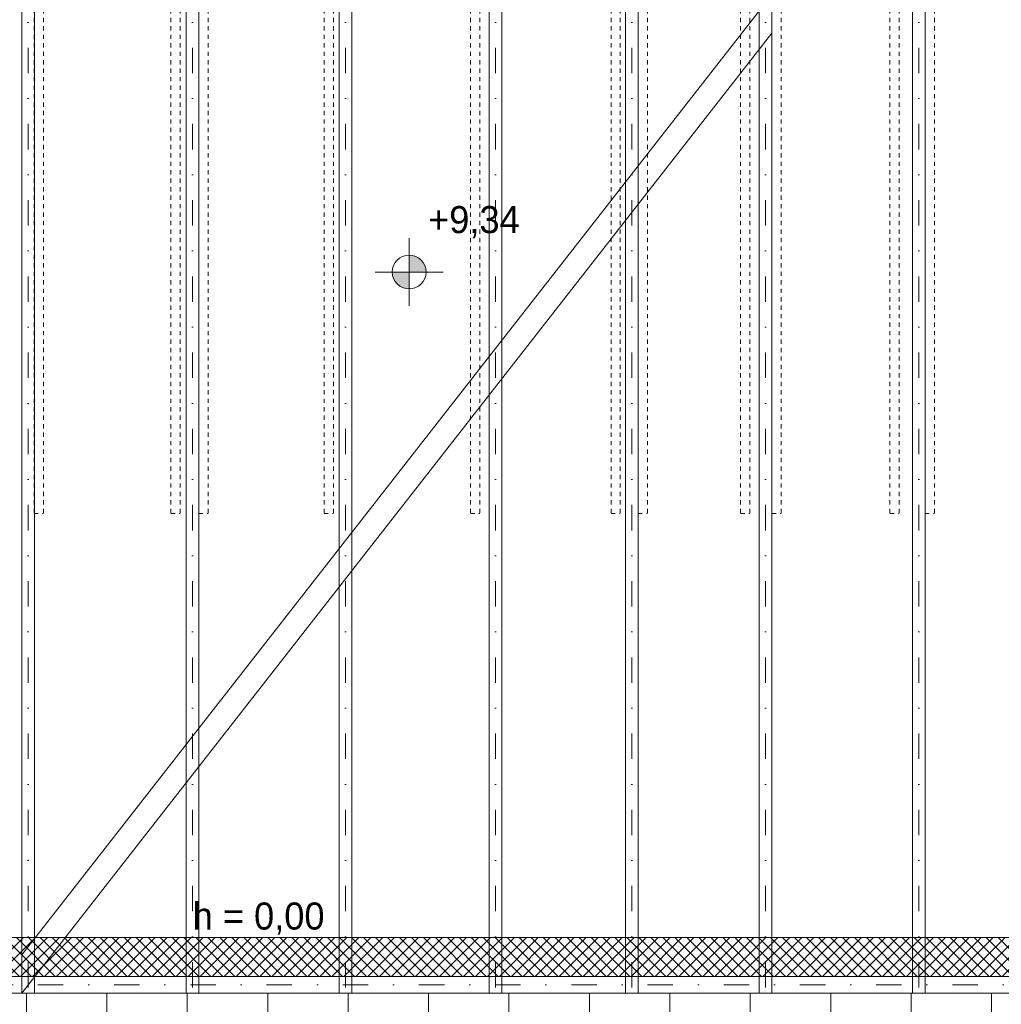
# Model space of a CAD drawing. Extents: x -438200 to -357500, y 15000 to 163871.
# Tile 139 of 148: x -429922 to -424125, y 148939 to 154755. Entities that reach past the tile are written whole.
import ezdxf

# ---------------------------------------------------------------- set-up
doc = ezdxf.new("R2010")
doc.units = 0
doc.header["$MEASUREMENT"] = 0
doc.linetypes.add('Dot & Dashed', pattern=[450, 150, -150, 0, -150])
doc.linetypes.add('Hidden Line', pattern=[50, 25, -25])
doc.layers.add('#podkład', color=252, linetype='Continuous')
doc.layers.add('INWENT RZĘDNE', color=252, linetype='Continuous')
for name, color, linetype, lineweight in [('Arch dachowki_Nr_Pióra__81', 252, 'Continuous', 9), ('Arch stropy_Nr_Pióra__3', 252, 'Continuous', 18), ('arch wypelnienia_Nr_Pióra__2', 252, 'Continuous', 13), ('INWENT KONST. DREWNIANA_Nr_Pióra__2', 252, 'Continuous', 13), ('INWENT KONST. DREWNIANA_Nr_Pióra__21', 252, 'Continuous', 9), ('INWENT RZĘDNE_Nr_Pióra__21', 252, 'Continuous', 9), ('INWENT WYMIARY_Nr_Pióra__21', 252, 'Continuous', 9)]:
    doc.layers.add(name, color=color, linetype=linetype, lineweight=lineweight)
doc.styles.add('GENERATED_STYLE_2', font='txt')

# ---------------------------------------------------------------- blocks, each defined once
blk = doc.blocks.new('Koty wysokościowe_47', base_point=(-427622.1, 136213.3))
at = {"layer": 'INWENT RZĘDNE_Nr_Pióra__21', "linetype": 'Continuous'}
for points in [[(-427622.1, 136213.3), (-427522.1, 136213.3), (-427529.7, 136251.5), (-427551.3, 136284), (-427583.8, 136305.7), (-427622.1, 136313.3)], [(-427622.1, 136213.3), (-427722.1, 136213.3), (-427714.4, 136175), (-427692.8, 136142.6), (-427660.3, 136120.9), (-427622.1, 136113.3)]]:
    blk.add_hatch(color=256, dxfattribs=at).paths.add_polyline_path(points, flags=0)
for p, q in [((-427622.1, 136013.3), (-427622.1, 136413.3)), ((-427822.1, 136213.3), (-427422.1, 136213.3))]:
    blk.add_line(p, q, dxfattribs=at)
blk.add_circle((-427622.1, 136213.3), 100, dxfattribs=at)
at = {"layer": 'INWENT RZĘDNE_Nr_Pióra__21', "insert": (-427510.3, 136413.3), "char_height": 160, "attachment_point": 7, "style": 'GENERATED_STYLE_2'}
blk.add_mtext('{+9,34}', dxfattribs=at)
blk = doc.blocks.new('poddasze nieuż.')
at = {"layer": 'arch wypelnienia_Nr_Pióra__2', "linetype": 'Continuous'}
h = blk.add_hatch(dxfattribs=at)
h.set_pattern_fill('Grid_5x5_Diagonal', color=252, style=0, pattern_type=2)
h.set_pattern_definition([(45, (0, -21948.34), (-35.355339, 35.355339), []), (135, (0, -21948.34), (35.355339, 35.355339), [])])
h.paths.add_polyline_path([(-429984.9, 110104.3), (-414994.9, 110104.3), (-414994.9, 110334.3), (-429984.9, 110334.3)], flags=0)
at = {"layer": 'Arch dachowki_Nr_Pióra__81', "color": 252, "linetype": 'Continuous'}
for p, q in [((-429882.4, 105473.2), (-429882.4, 110004.3)), ((-429407.4, 105473.2), (-429407.4, 110004.3)), ((-428932.4, 105473.2), (-428932.4, 110004.3)), ((-428457.4, 105473.2), (-428457.4, 110004.3)), ((-427982.4, 105473.2), (-427982.4, 110004.3)), ((-427507.4, 105473.2), (-427507.4, 110004.3)), ((-427032.4, 105473.2), (-427032.4, 110004.3)), ((-426557.4, 105473.2), (-426557.4, 110004.3)), ((-426082.4, 105473.2), (-426082.4, 110004.3)), ((-425607.4, 105473.2), (-425607.4, 110004.3)), ((-425132.4, 105473.2), (-425132.4, 110004.3)), ((-424657.4, 105473.2), (-424657.4, 110004.3)), ((-424182.4, 105473.2), (-424182.4, 110004.3))]:
    blk.add_line(p, q, dxfattribs=at)
at = {"layer": 'Arch stropy_Nr_Pióra__3', "color": 252, "linetype": 'Continuous'}
blk.add_line((-414994.9, 110334.3), (-429984.9, 110334.3), dxfattribs=at)
at = {"layer": 'INWENT KONST. DREWNIANA_Nr_Pióra__2', "color": 252, "linetype": 'Hidden Line'}
for p, q in [((-429837.4, 117316.5), (-429837.4, 112838.2)), ((-429782.4, 117316.5), (-429782.4, 112838.2)), ((-429029.9, 117316.5), (-429029.9, 112838.2)), ((-428974.9, 117316.5), (-428974.9, 112838.2)), ((-428864.9, 117316.5), (-428864.9, 112838.2)), ((-428809.9, 117316.5), (-428809.9, 112838.2)), ((-428124.9, 117316.5), (-428124.9, 112838.2)), ((-428069.9, 117316.5), (-428069.9, 112838.2)), ((-427259.9, 117316.5), (-427259.9, 112838.2)), ((-427204.9, 117316.5), (-427204.9, 112838.2)), ((-426429.9, 117316.5), (-426429.9, 112838.2)), ((-426374.9, 117316.5), (-426374.9, 112838.2)), ((-426269.9, 117316.5), (-426269.9, 112838.2)), ((-426214.9, 117316.5), (-426214.9, 112838.2)), ((-425664.9, 117316.5), (-425664.9, 112838.2)), ((-425609.9, 117316.5), (-425609.9, 112838.2)), ((-425479.9, 117316.5), (-425479.9, 112838.2)), ((-425424.9, 117316.5), (-425424.9, 112838.2)), ((-424782.4, 117316.5), (-424782.4, 112838.2)), ((-424727.4, 117316.5), (-424727.4, 112838.2)), ((-424574.9, 117316.5), (-424574.9, 112838.2)), ((-424519.9, 117316.5), (-424519.9, 112838.2)), ((-429837.4, 112838.2), (-429782.4, 112838.2)), ((-429029.9, 112838.2), (-428974.9, 112838.2)), ((-428864.9, 112838.2), (-428809.9, 112838.2)), ((-428124.9, 112838.2), (-428069.9, 112838.2)), ((-427259.9, 112838.2), (-427204.9, 112838.2)), ((-426429.9, 112838.2), (-426374.9, 112838.2)), ((-426269.9, 112838.2), (-426214.9, 112838.2)), ((-425664.9, 112838.2), (-425609.9, 112838.2)), ((-425479.9, 112838.2), (-425424.9, 112838.2)), ((-424782.4, 112838.2), (-424727.4, 112838.2)), ((-424574.9, 112838.2), (-424519.9, 112838.2))]:
    blk.add_line(p, q, dxfattribs=at)
at = {"layer": 'INWENT KONST. DREWNIANA_Nr_Pióra__2', "color": 252, "linetype": 'Continuous'}
for p, q in [((-429909.9, 110004.3), (-429909.9, 115904.3)), ((-429909.9, 110231.7), (-425479.9, 115904.3)), ((-429834.9, 110004.3), (-429834.9, 115904.3)), ((-428939.9, 110004.3), (-428939.9, 115904.3)), ((-428864.9, 110004.3), (-428864.9, 115904.3)), ((-428034.9, 110004.3), (-428034.9, 115904.3)), ((-427959.9, 110004.3), (-427959.9, 115904.3)), ((-427149.9, 110004.3), (-427149.9, 115904.3)), ((-427074.9, 110004.3), (-427074.9, 115904.3)), ((-426344.9, 110004.3), (-426344.9, 115904.3)), ((-426269.9, 110004.3), (-426269.9, 115904.3)), ((-425554.9, 110004.3), (-425554.9, 115904.3)), ((-425479.9, 110004.3), (-425479.9, 115904.3)), ((-424649.9, 110004.3), (-424649.9, 115904.3)), ((-424574.9, 110004.3), (-424574.9, 115904.3)), ((-429909.9, 110004.3), (-425479.9, 115676.8))]:
    blk.add_line(p, q, dxfattribs=at)
at = {"layer": 'INWENT KONST. DREWNIANA_Nr_Pióra__21', "color": 252, "linetype": 'Dot & Dashed'}
for p, q in [((-429872.4, 105537.4), (-429872.4, 115904.3)), ((-428902.4, 105537.4), (-428902.4, 115904.3)), ((-427997.4, 105537.4), (-427997.4, 115904.3)), ((-427112.4, 105537.4), (-427112.4, 115904.3)), ((-426307.4, 105537.4), (-426307.4, 115904.3)), ((-425517.4, 105537.4), (-425517.4, 115904.3)), ((-424612.4, 105537.4), (-424612.4, 115904.3)), ((-430714.9, 110054.3), (-414324.9, 110054.3))]:
    blk.add_line(p, q, dxfattribs=at)
at = {"layer": 'INWENT KONST. DREWNIANA_Nr_Pióra__21', "color": 252, "linetype": 'Continuous'}
for p, q in [((-414324.9, 110104.3), (-430714.9, 110104.3)), ((-414324.9, 110004.3), (-430714.9, 110004.3))]:
    blk.add_line(p, q, dxfattribs=at)
at = {"layer": 'INWENT RZĘDNE', "color": 252}
blk.add_blockref('Koty wysokościowe_47', (-427622.1, 114264.9), dxfattribs=at)
at = {"layer": 'INWENT WYMIARY_Nr_Pióra__21', "color": 252, "linetype": 'Continuous', "insert": (-428511.5, 110350.9), "char_height": 160, "attachment_point": 8, "style": 'GENERATED_STYLE_2'}
blk.add_mtext('{h = 0,00}', dxfattribs=at)

msp = doc.modelspace()

# ---------------------------------------------------------------- block references
at = {"layer": '#podkład', "color": 3, "lineweight": 50}
msp.add_blockref('poddasze nieuż.', (0, 38999.8), dxfattribs=at)

doc.saveas('drawing.dxf')
